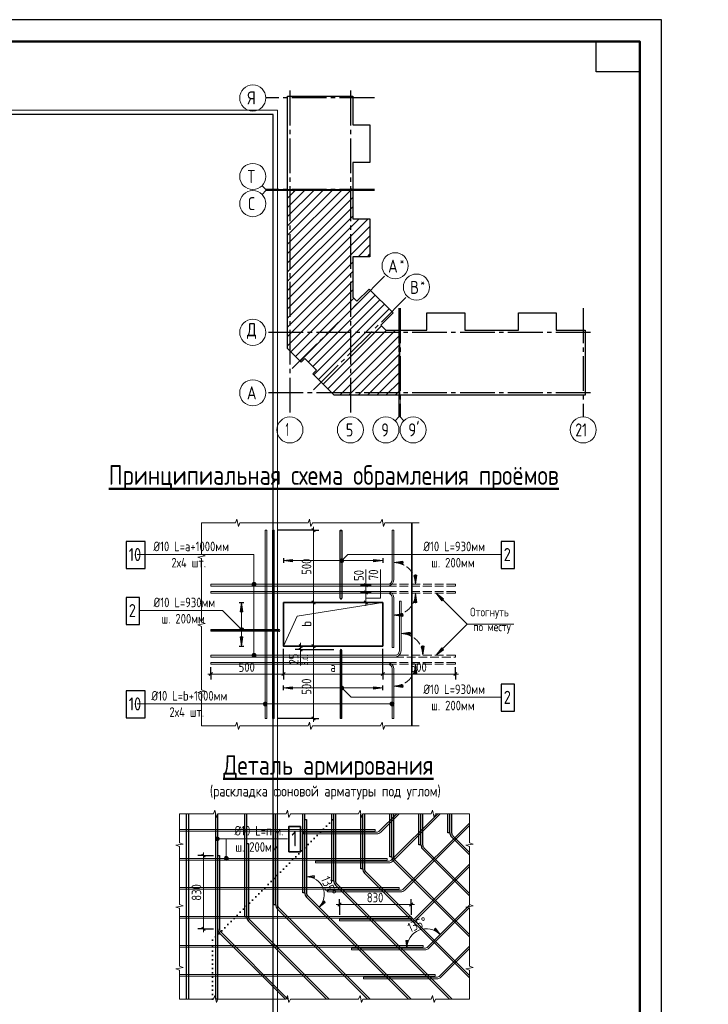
# Model space of a CAD drawing. Header units: millimetres. Extents: x 0 to 43617, y 0 to 59400.
# Tile 29 of 29: x 27255 to 43074, y 36763 to 59400. Entities that reach past the tile are written whole.
import ezdxf

# ---------------------------------------------------------------- set-up
doc = ezdxf.new("R2010")
doc.units = ezdxf.units.MM
for name, pattern in [('______2', [270, 200, -70]), ('______5', [1100, 800, -100, 100, -100]), ('______9', [100, 0, -100])]:
    doc.linetypes.add(name, pattern=pattern)
for name, color, linetype, lineweight in [('Standard', 7, 'Continuous', 25), ('Арм.стержн.ниж.зоны 2й ряд', 7, '______2', 25), ('ЖБ Перекрытие средний уровень', 7, 'Continuous', 50), ('Оси', 40, '______5', 18), ('Размерная линия_ общее', 7, 'Continuous', 13), ('Текст_ общее', 7, 'Continuous', 25), ('Фоновоя арматура Х1', 7, 'Continuous', 25)]:
    doc.layers.add(name, color=color, linetype=linetype, lineweight=lineweight)
doc.styles.add('GOST 2.304-81', font='txt')
doc.styles.add('ISOCPEUR', font='txt')

msp = doc.modelspace()

# ---------------------------------------------------------------- hatches: boundary and pattern name
at = {"layer": 'Standard', "linetype": 'Continuous', "lineweight": 13, "transparency": 33554687}
for points in [[(33524, 46993), (33314, 46963), (33524, 46933)], [(34687, 46931), (34623, 46995), (34612, 46975)], [(34687, 46931), (34612, 46975), (34666, 46920)], [(34666, 46920), (34612, 46975), (34612, 46952)], [(34666, 46920), (34612, 46952), (34644, 46920)], [(34644, 46920), (34612, 46952), (34623, 46931)], [(34698, 46952), (34644, 47007), (34623, 46995)], [(34698, 46952), (34623, 46995), (34687, 46931)], [(34698, 46975), (34666, 47007), (34644, 47007)], [(34698, 46975), (34644, 47007), (34698, 46952)], [(34666, 47007), (34698, 46975), (34687, 46995)], [(36059, 46950), (35849, 46920), (36059, 46890)], [(36379, 46003), (36349, 46213), (36319, 46003)], [(36992, 46086), (36822, 46213), (36950, 46043)], [(32307, 45391), (32339, 45423), (32319, 45412)], [(32339, 45423), (32307, 45391), (32307, 45368)], [(32339, 45423), (32307, 45368), (32362, 45423)], [(32362, 45423), (32307, 45368), (32319, 45348)], [(32362, 45423), (32319, 45348), (32383, 45412)], [(32383, 45412), (32319, 45348), (32339, 45337)], [(32383, 45412), (32339, 45337), (32394, 45391)], [(32394, 45391), (32339, 45337), (32362, 45337)], [(32394, 45391), (32362, 45337), (32394, 45368)], [(32394, 45368), (32362, 45337), (32383, 45348)], [(36226, 45317), (36016, 45287), (36226, 45257)], [(32321, 45210), (32351, 45000), (32381, 45210)], [(36950, 44956), (36822, 44787), (36992, 44914)], [(36379, 44370), (36349, 44580), (36319, 44370)], [(33524, 44066), (33314, 44036), (33524, 44006)], [(34623, 44005), (34666, 44080), (34612, 44025)], [(34612, 44025), (34666, 44080), (34644, 44080)], [(34612, 44025), (34644, 44080), (34612, 44048)], [(34612, 44048), (34644, 44080), (34623, 44068)], [(34623, 44005), (34687, 44068), (34666, 44080)], [(34644, 43993), (34687, 44068), (34623, 44005)], [(34644, 43993), (34698, 44048), (34687, 44068)], [(34666, 43993), (34698, 44048), (34644, 43993)], [(34666, 43993), (34698, 44025), (34698, 44048)], [(34698, 44025), (34666, 43993), (34687, 44005)]]:
    msp.add_hatch(color=7, dxfattribs=at).paths.add_polyline_path(points)
for points in [[(35386, 46993), (35596, 46963), (35386, 46933)], [(36379, 46630), (36349, 46420), (36319, 46630)], [(32321, 45790), (32351, 46000), (32381, 45790)], [(36059, 45683), (35849, 45713), (36059, 45743)], [(36546, 44997), (36516, 44787), (36486, 44997)], [(35386, 44066), (35596, 44036), (35386, 44006)], [(36059, 44050), (35849, 44080), (36059, 44110)]]:
    msp.add_hatch(color=7, dxfattribs=at).paths.add_polyline_path(points, flags=16)
at = {"layer": 'Текст_ общее', "linetype": 'Continuous', "lineweight": 13, "transparency": 33554687}
for points in [[(32590, 46420), (32680, 46420), (32674, 46442)], [(32590, 46420), (32674, 46442), (32596, 46442)], [(32596, 46397), (32680, 46420), (32590, 46420)], [(32596, 46442), (32674, 46442), (32658, 46459)], [(32596, 46442), (32658, 46459), (32613, 46459)], [(32596, 46397), (32674, 46397), (32680, 46420)], [(32613, 46459), (32658, 46459), (32635, 46465)], [(32613, 46381), (32674, 46397), (32596, 46397)], [(32613, 46381), (32658, 46381), (32674, 46397)], [(32658, 46381), (32613, 46381), (32635, 46375)], [(32596, 44809), (32674, 44809), (32658, 44825)], [(32596, 44809), (32658, 44825), (32613, 44825)], [(32613, 44825), (32658, 44825), (32635, 44832)], [(32590, 44787), (32680, 44787), (32674, 44809)], [(32590, 44787), (32674, 44809), (32596, 44809)], [(32596, 44764), (32680, 44787), (32590, 44787)], [(32596, 44764), (32674, 44764), (32680, 44787)], [(32613, 44748), (32674, 44764), (32596, 44764)], [(32613, 44748), (32658, 44748), (32674, 44764)], [(32658, 44748), (32613, 44748), (32635, 44742)], [(32855, 43648), (32855, 43693), (32849, 43670)], [(32872, 43632), (32872, 43709), (32855, 43693)], [(32872, 43632), (32855, 43693), (32855, 43648)], [(32894, 43625), (32894, 43715), (32872, 43709)], [(32894, 43625), (32872, 43709), (32872, 43632)], [(32917, 43632), (32917, 43709), (32894, 43715)], [(32917, 43632), (32894, 43715), (32894, 43625)], [(32933, 43648), (32933, 43693), (32917, 43709)], [(32933, 43648), (32917, 43709), (32917, 43632)], [(32933, 43693), (32933, 43648), (32939, 43670)], [(35770, 43648), (35770, 43693), (35764, 43670)], [(35787, 43632), (35787, 43709), (35770, 43693)], [(35787, 43632), (35770, 43693), (35770, 43648)], [(35809, 43625), (35809, 43715), (35787, 43709)], [(35809, 43625), (35787, 43709), (35787, 43632)], [(35832, 43632), (35832, 43709), (35809, 43715)], [(35832, 43632), (35809, 43715), (35809, 43625)], [(35848, 43648), (35848, 43693), (35832, 43709)], [(35848, 43648), (35832, 43709), (35832, 43632)], [(35848, 43693), (35848, 43648), (35854, 43670)], [(31758, 40546), (31758, 40591), (31752, 40568)], [(31758, 40591), (31774, 40530), (31774, 40607)], [(31758, 40591), (31758, 40546), (31774, 40530)], [(31774, 40607), (31797, 40523), (31797, 40613)], [(31774, 40607), (31774, 40530), (31797, 40523)], [(31797, 40613), (31797, 40523), (31819, 40530)], [(31797, 40613), (31819, 40530), (31819, 40607)], [(31819, 40607), (31819, 40530), (31836, 40546)], [(31819, 40607), (31836, 40546), (31836, 40591)], [(31836, 40591), (31836, 40546), (31842, 40568)], [(31955, 40117), (32045, 40117), (32039, 40139)], [(31955, 40117), (32039, 40139), (31962, 40139)], [(31962, 40094), (32045, 40117), (31955, 40117)], [(31962, 40139), (32039, 40139), (32023, 40156)], [(31962, 40139), (32023, 40156), (31978, 40156)], [(31962, 40094), (32039, 40094), (32045, 40117)], [(31978, 40078), (32039, 40094), (31962, 40094)], [(31978, 40156), (32023, 40156), (32000, 40162)], [(31978, 40078), (32023, 40078), (32039, 40094)], [(32023, 40078), (31978, 40078), (32000, 40072)]]:
    msp.add_hatch(color=7, dxfattribs=at).paths.add_polyline_path(points)

# ---------------------------------------------------------------- linework, layer by layer
at = {"layer": 'Standard', "color": 7, "linetype": 'Continuous', "lineweight": 13, "transparency": 33554687}
for p, q in [((32909, 55496), (32821, 55584)), ((32909, 55471), (32821, 55383)), ((32909, 55496), (33409, 55496)), ((32909, 55471), (33409, 55471)), ((35967, 50269), (35967, 50769)), ((35992, 50269), (35992, 50769)), ((35967, 50269), (35879, 50181)), ((35992, 50269), (36080, 50181)), ((31429, 47833), (31429, 47833)), ((32213, 47833), (31429, 47833)), ((31429, 47833), (31429, 47102)), ((31429, 47833), (31429, 47833)), ((32246, 47917), (32213, 47833)), ((32279, 47750), (32246, 47917)), ((32313, 47833), (32279, 47750)), ((33096, 47833), (32313, 47833)), ((33879, 47833), (33096, 47833)), ((33913, 47917), (33879, 47833)), ((33946, 47750), (33913, 47917)), ((33979, 47833), (33946, 47750)), ((34763, 47833), (33979, 47833)), ((35546, 47833), (34763, 47833)), ((35579, 47917), (35546, 47833)), ((35613, 47750), (35579, 47917)), ((35646, 47833), (35613, 47750)), ((36429, 47833), (35646, 47833)), ((31429, 47102), (31513, 47071)), ((31513, 47071), (31346, 47040)), ((31346, 47040), (31429, 47009)), ((31429, 47009), (31429, 46278)), ((34623, 46995), (34623, 46995)), ((34623, 46931), (34623, 46931)), ((34687, 46995), (34687, 46995)), ((34687, 46931), (34687, 46931)), ((35206, 46400), (35206, 46760)), ((31429, 46278), (31429, 45547)), ((36822, 46213), (36822, 46213)), ((36822, 46213), (36822, 46213)), ((36822, 46213), (36822, 46213)), ((36822, 46213), (36950, 46043)), ((36992, 46086), (36822, 46213)), ((36950, 46043), (36992, 46086)), ((36971, 46065), (36982, 46054)), ((31513, 45515), (31346, 45484)), ((31429, 45547), (31513, 45515)), ((31346, 45484), (31429, 45453)), ((31429, 45453), (31429, 44722)), ((32319, 45412), (32319, 45412)), ((32319, 45348), (32319, 45348)), ((32383, 45412), (32383, 45412)), ((32383, 45348), (32383, 45348)), ((33708, 44907), (33708, 44553)), ((36950, 44956), (36822, 44787)), ((36822, 44787), (36992, 44914)), ((36992, 44914), (36950, 44956)), ((36971, 44935), (36982, 44946)), ((31429, 44722), (31429, 43991)), ((36822, 44787), (36822, 44787)), ((36822, 44787), (36822, 44787)), ((36822, 44787), (36822, 44787)), ((31513, 43960), (31346, 43929)), ((31346, 43929), (31429, 43898)), ((31429, 43991), (31513, 43960)), ((34623, 44068), (34623, 44068)), ((34623, 44005), (34623, 44005)), ((34687, 44068), (34687, 44068)), ((34687, 44005), (34687, 44005)), ((31429, 43898), (31429, 43167)), ((32213, 43167), (32246, 43250)), ((32246, 43250), (32279, 43083)), ((33879, 43167), (33913, 43250)), ((33913, 43250), (33946, 43083)), ((35546, 43167), (35579, 43250)), ((35579, 43250), (35613, 43083)), ((31429, 43167), (31429, 43167)), ((31429, 43167), (32213, 43167)), ((32279, 43083), (32313, 43167)), ((32313, 43167), (33096, 43167)), ((33096, 43167), (33879, 43167)), ((33946, 43083), (33979, 43167)), ((33979, 43167), (34763, 43167)), ((34763, 43167), (35546, 43167)), ((35613, 43083), (35646, 43167)), ((35646, 43167), (36429, 43167)), ((36429, 43167), (36429, 43167)), ((31740, 41226), (31707, 41142)), ((31773, 41059), (31740, 41226)), ((33407, 41226), (33373, 41142)), ((33440, 41059), (33407, 41226)), ((35073, 41226), (35040, 41142)), ((35107, 41059), (35073, 41226)), ((36740, 41226), (36707, 41142)), ((36773, 41059), (36740, 41226)), ((30923, 41142), (30923, 40475)), ((30923, 41142), (30923, 41142)), ((31707, 41142), (30923, 41142)), ((31807, 41142), (31773, 41059)), ((32590, 41142), (31807, 41142)), ((33373, 41142), (32590, 41142)), ((33473, 41142), (33440, 41059)), ((34257, 41142), (33473, 41142)), ((35040, 41142), (34257, 41142)), ((35140, 41142), (35107, 41059)), ((35923, 41142), (35140, 41142)), ((36707, 41142), (35923, 41142)), ((36807, 41142), (36773, 41059)), ((37590, 41142), (36807, 41142)), ((37590, 40475), (37590, 41142)), ((37590, 41142), (37590, 41142)), ((31007, 40447), (30840, 40419)), ((30840, 40419), (30923, 40390)), ((30923, 40475), (31007, 40447)), ((30923, 40390), (30923, 39723)), ((37507, 40419), (37673, 40447)), ((37590, 40390), (37507, 40419)), ((37673, 40447), (37590, 40475)), ((37590, 39723), (37590, 40390)), ((31475, 40182), (31475, 40257)), ((30923, 39723), (30923, 39056)), ((33844, 39696), (33844, 39821)), ((34019, 39721), (33844, 39696)), ((33844, 39696), (34019, 39671)), ((33844, 39696), (34031, 39696)), ((33844, 39696), (33844, 39696)), ((33844, 39696), (33844, 39696)), ((33844, 39696), (33844, 39571)), ((34019, 39671), (34019, 39721)), ((37590, 39056), (37590, 39723)), ((31007, 39028), (30840, 39000)), ((30840, 39000), (30923, 38971)), ((30923, 39056), (31007, 39028)), ((30923, 38971), (30923, 38304)), ((34133, 38998), (34045, 39086)), ((34133, 38998), (34239, 39139)), ((34133, 38998), (34266, 39131)), ((34275, 39104), (34133, 38998)), ((34133, 38998), (34133, 38998)), ((34133, 38998), (34133, 38998)), ((34133, 38998), (34222, 38910)), ((34239, 39139), (34275, 39104)), ((34599, 39057), (34524, 39057)), ((34599, 39057), (36250, 39057)), ((36250, 39057), (36325, 39057)), ((37507, 39000), (37673, 39028)), ((37590, 38971), (37507, 39000)), ((37673, 39028), (37590, 39056)), ((37590, 38304), (37590, 38971)), ((31475, 38500), (31475, 38425)), ((36809, 38512), (36773, 38476)), ((36915, 38370), (36782, 38503)), ((36915, 38370), (36809, 38512)), ((30923, 38304), (30923, 37637)), ((36773, 38476), (36915, 38370)), ((36915, 38370), (36827, 38282)), ((36915, 38370), (37003, 38459)), ((36915, 38370), (36915, 38370)), ((36915, 38370), (36915, 38370)), ((37590, 37637), (37590, 38304)), ((36150, 38053), (36025, 38053)), ((36150, 38053), (36125, 38228)), ((36125, 38228), (36175, 38228)), ((36150, 38053), (36150, 38241)), ((36175, 38228), (36150, 38053)), ((36150, 38053), (36150, 38053)), ((36150, 38053), (36150, 38053)), ((36150, 38053), (36275, 38053)), ((31007, 37609), (30840, 37580)), ((30840, 37580), (30923, 37552)), ((30923, 37637), (31007, 37609)), ((37507, 37580), (37673, 37609)), ((37590, 37552), (37507, 37580)), ((37673, 37609), (37590, 37637)), ((30923, 37552), (30923, 36885)), ((37590, 36885), (37590, 37552)), ((31707, 36885), (31740, 36968)), ((31740, 36968), (31773, 36802)), ((33373, 36885), (33407, 36968)), ((33407, 36968), (33440, 36802)), ((35040, 36885), (35073, 36968)), ((35073, 36968), (35107, 36802)), ((36707, 36885), (36740, 36968)), ((36740, 36968), (36773, 36802)), ((30923, 36885), (30923, 36885)), ((30923, 36885), (31707, 36885)), ((31773, 36802), (31807, 36885)), ((31807, 36885), (32590, 36885)), ((32590, 36885), (33373, 36885)), ((33440, 36802), (33473, 36885)), ((33473, 36885), (34257, 36885)), ((34257, 36885), (35040, 36885)), ((35107, 36802), (35140, 36885)), ((35140, 36885), (35923, 36885)), ((35923, 36885), (36707, 36885)), ((36773, 36802), (36807, 36885)), ((36807, 36885), (37590, 36885)), ((37590, 36885), (37590, 36885)), ((37590, 36885), (37590, 36885))]:
    msp.add_line(p, q, dxfattribs=at)
at = {"layer": 'Standard', "color": 7, "linetype": 'Continuous', "lineweight": 35, "transparency": 33554687}
for p, q in [((33409, 54238), (34652, 55481)), ((33409, 54662), (34228, 55481)), ((33409, 55086), (33804, 55481)), ((33409, 54025), (34865, 55481)), ((33409, 54450), (34440, 55481)), ((33409, 54874), (34016, 55481)), ((33409, 55298), (33592, 55481)), ((33409, 53813), (34905, 55309)), ((33409, 53601), (34905, 55097)), ((33409, 53389), (34905, 54885)), ((33409, 52965), (35262, 54818)), ((33409, 53177), (35050, 54818)), ((33409, 52753), (35302, 54646)), ((33409, 52541), (35302, 54434)), ((35031, 53950), (35302, 54221)), ((35243, 53950), (35302, 54009)), ((33409, 52328), (34905, 53824)), ((33409, 52116), (34905, 53612)), ((33409, 51904), (34905, 53400)), ((33482, 51766), (34905, 53188)), ((33589, 51659), (34929, 53000)), ((33695, 51553), (35316, 53175)), ((33886, 51532), (35422, 53069)), ((33992, 51426), (35528, 52963)), ((34013, 51235), (35634, 52857)), ((34119, 51129), (35740, 52751)), ((34225, 51023), (35566, 52364)), ((34331, 50917), (35679, 52265)), ((34437, 50811), (35891, 52265)), ((34607, 50769), (35977, 52139)), ((34819, 50769), (35977, 51927)), ((35032, 50769), (35977, 51714)), ((35244, 50769), (35977, 51502)), ((35456, 50769), (35977, 51290)), ((35668, 50769), (35977, 51078)), ((35880, 50769), (35977, 50866))]:
    msp.add_line(p, q, dxfattribs=at)
at = {"layer": 'Standard', "color": 251, "linetype": 'Continuous', "lineweight": 13, "true_color": 0x494949, "transparency": 33554687}
for p, q in [((33524, 46993), (33314, 46963)), ((35596, 46963), (33314, 46963)), ((33314, 46963), (33314, 46963)), ((33314, 46963), (33314, 46963)), ((33314, 46963), (33314, 46963)), ((33314, 46963), (33524, 46933)), ((33524, 46933), (33524, 46993)), ((33524, 46963), (33539, 46963)), ((35386, 46963), (35371, 46963)), ((35386, 46933), (35386, 46993)), ((35386, 46993), (35596, 46963)), ((35596, 46963), (35386, 46933)), ((35596, 46963), (35596, 46963)), ((35596, 46963), (35596, 46963)), ((35596, 46963), (35596, 46963)), ((36059, 46950), (35849, 46920)), ((35849, 46920), (35849, 46920)), ((35849, 46920), (35849, 46920)), ((35849, 46920), (35849, 46920)), ((35849, 46920), (36059, 46890)), ((36059, 46890), (36059, 46950)), ((36059, 46920), (36074, 46920)), ((36349, 46630), (36349, 46645)), ((36349, 46420), (36319, 46630)), ((36319, 46630), (36379, 46630)), ((36379, 46630), (36349, 46420)), ((36349, 46420), (36349, 46420)), ((36349, 46420), (36349, 46420)), ((36349, 46420), (36349, 46420)), ((36349, 46213), (36319, 46003)), ((36349, 46213), (36349, 46213)), ((36349, 46213), (36349, 46213)), ((36349, 46213), (36349, 46213)), ((36379, 46003), (36349, 46213)), ((32321, 45790), (32351, 46000)), ((32351, 46000), (32351, 45000)), ((32351, 46000), (32351, 46000)), ((32351, 46000), (32351, 46000)), ((32351, 46000), (32351, 46000)), ((32351, 46000), (32381, 45790)), ((36319, 46003), (36379, 46003)), ((36349, 46003), (36349, 45988)), ((32381, 45790), (32321, 45790)), ((32351, 45790), (32351, 45775)), ((35849, 45713), (36059, 45743)), ((36059, 45743), (36059, 45683)), ((35849, 45713), (35849, 45713)), ((35849, 45713), (35849, 45713)), ((35849, 45713), (35849, 45713)), ((36059, 45683), (35849, 45713)), ((36059, 45713), (36074, 45713)), ((36226, 45317), (36016, 45287)), ((36016, 45287), (36016, 45287)), ((36016, 45287), (36016, 45287)), ((36016, 45287), (36016, 45287)), ((36016, 45287), (36226, 45257)), ((36226, 45257), (36226, 45317)), ((36226, 45287), (36241, 45287)), ((32381, 45210), (32321, 45210)), ((32321, 45210), (32351, 45000)), ((32351, 45210), (32351, 45225)), ((32351, 45000), (32381, 45210)), ((32351, 45000), (32351, 45000)), ((32351, 45000), (32351, 45000)), ((32351, 45000), (32351, 45000)), ((36516, 44787), (36486, 44997)), ((36486, 44997), (36546, 44997)), ((36516, 44997), (36516, 45012)), ((36546, 44997), (36516, 44787)), ((36516, 44787), (36516, 44787)), ((36516, 44787), (36516, 44787)), ((36516, 44787), (36516, 44787)), ((36349, 44580), (36319, 44370)), ((36319, 44370), (36379, 44370)), ((36349, 44580), (36349, 44580)), ((36349, 44580), (36349, 44580)), ((36349, 44580), (36349, 44580)), ((36379, 44370), (36349, 44580)), ((36349, 44370), (36349, 44355)), ((33524, 44066), (33314, 44036)), ((35596, 44036), (33314, 44036)), ((33314, 44036), (33314, 44036)), ((33314, 44036), (33314, 44036)), ((33314, 44036), (33314, 44036)), ((33314, 44036), (33524, 44006)), ((33524, 44006), (33524, 44066)), ((33524, 44036), (33539, 44036)), ((35386, 44036), (35371, 44036)), ((35386, 44006), (35386, 44066)), ((35386, 44066), (35596, 44036)), ((35596, 44036), (35386, 44006)), ((35596, 44036), (35596, 44036)), ((35596, 44036), (35596, 44036)), ((35596, 44036), (35596, 44036)), ((35849, 44080), (36059, 44110)), ((35849, 44080), (35849, 44080)), ((35849, 44080), (35849, 44080)), ((35849, 44080), (35849, 44080)), ((36059, 44050), (35849, 44080)), ((36059, 44110), (36059, 44050)), ((36059, 44080), (36074, 44080))]:
    msp.add_line(p, q, dxfattribs=at)
at = {"layer": 'Standard', "color": 7, "linetype": '______2', "lineweight": 13, "transparency": 33554687}
for p, q in [((37263, 46420), (35709, 46420)), ((37263, 46380), (37263, 46420)), ((35709, 46380), (37263, 46380)), ((35709, 46253), (37263, 46253)), ((37263, 46213), (35709, 46213)), ((37263, 46253), (37263, 46213)), ((35709, 44620), (37263, 44620)), ((37263, 44787), (35876, 44787)), ((35876, 44747), (37263, 44747)), ((37263, 44747), (37263, 44787)), ((37263, 44620), (37263, 44580)), ((37263, 44580), (35709, 44580))]:
    msp.add_line(p, q, dxfattribs=at)
at = {"layer": 'Standard', "color": 7, "linetype": 'Continuous', "lineweight": 25, "transparency": 33554687}
for p, q in [((31090, 36885), (31090, 41142)), ((31130, 41142), (31130, 36885)), ((31757, 36885), (31757, 41142)), ((31797, 41142), (31797, 36885)), ((34471, 39605), (34471, 41142)), ((34511, 41142), (34511, 39605)), ((35137, 39881), (35137, 41142)), ((35177, 41142), (35177, 39881)), ((35804, 40157), (35804, 41142)), ((35844, 41142), (35844, 40157)), ((36471, 40433), (36471, 41142)), ((36511, 41142), (36511, 40433)), ((37137, 40709), (37137, 41142)), ((37177, 41142), (37177, 40709)), ((37178, 40610), (37590, 40199)), ((37590, 40255), (37207, 40639)), ((36512, 40334), (37590, 39256)), ((37590, 39312), (36540, 40363)), ((31438, 40219), (31513, 40144)), ((37590, 38370), (35873, 40086)), ((35845, 40058), (37590, 38313)), ((35178, 39782), (37590, 37370)), ((37590, 37427), (35207, 39810)), ((34512, 39506), (37132, 36885)), ((37189, 36885), (34540, 39534)), ((33845, 39230), (36190, 36885)), ((36246, 36885), (33873, 39258)), ((33178, 38954), (35247, 36885)), ((35303, 36885), (33207, 38982)), ((34562, 39019), (34637, 39094)), ((36212, 39019), (36287, 39094)), ((31438, 38538), (31513, 38463)), ((32512, 38677), (34304, 36885)), ((34361, 36885), (32540, 38706)), ((31845, 38401), (33361, 36885)), ((33418, 36885), (31873, 38430)), ((31797, 36885), (31757, 36885))]:
    msp.add_line(p, q, dxfattribs=at)
at = {"layer": 'Standard', "color": 7, "linetype": '______9', "lineweight": 35, "transparency": 33554687}
for p, q in [((31685, 38241), (34586, 41142)), ((31685, 36885), (31685, 38241))]:
    msp.add_line(p, q, dxfattribs=at)
at = {"layer": 'Standard', "color": 7, "linetype": 'Continuous', "lineweight": 18, "transparency": 33554687}
for p, q in [((35916, 41142), (35523, 40749)), ((35551, 40721), (35972, 41142)), ((36859, 41142), (35799, 40083)), ((35827, 40054), (36915, 41142)), ((37590, 40931), (36075, 39416)), ((36103, 39388), (37590, 40875)), ((37590, 39988), (36351, 38749)), ((36379, 38721), (37590, 39932)), ((37590, 39046), (36627, 38083)), ((36655, 38054), (37590, 38989)), ((37590, 38103), (36903, 37416)), ((36932, 37388), (37590, 38046))]:
    msp.add_line(p, q, dxfattribs=at)
at = {"layer": 'Standard', "color": 251, "linetype": 'Continuous', "lineweight": -3, "true_color": 0x656565, "transparency": 33554687}
for p, q in [((31475, 40182), (31350, 40182)), ((31475, 40182), (31600, 40182)), ((31475, 40182), (31704, 40182)), ((34599, 39057), (34599, 39182)), ((36250, 39057), (36250, 39182)), ((34599, 39057), (34599, 38932)), ((34599, 39057), (34599, 38820)), ((36250, 39057), (36250, 38932)), ((36250, 39057), (36250, 38820)), ((31475, 38500), (31350, 38500)), ((31475, 38500), (31600, 38500)), ((31475, 38500), (31704, 38500))]:
    msp.add_line(p, q, dxfattribs=at)
at = {"layer": 'Standard', "color": 7, "linetype": 'Continuous', "lineweight": 13, "transparency": 33554687}
msp.add_lwpolyline([(0, 0), (42000, 0), (42000, 59400), (0, 59400), (0, 0)], close=True, dxfattribs=at)
for points in [[(42000, 59400), (0, 59400), (0, 0), (42000, 0), (42000, 59400)], [(42000, 59400), (0, 59400), (0, 0), (42000, 0), (42000, 59400)], [(7674, 10380), (33074, 10380), (33074, 57220), (7674, 57220), (7674, 10380)], [(32934, 47667), (32934, 43333), (32894, 43333), (32894, 47667), (32934, 47667)], [(33101, 47667), (33101, 43333), (33061, 43333), (33061, 47667), (33101, 47667)], [(34655, 47660), (34615, 47660), (34615, 47667), (34655, 47667), (34655, 47660)], [(35809, 46520), (35809, 47667), (35849, 47667), (35849, 46520)], [(38300, 47104), (34795, 47104), (34655, 46963)], [(35540, 46760), (35540, 46100), (35206, 46100)], [(35709, 46420), (31648, 46420), (31648, 46380), (35709, 46380)], [(35709, 46213), (31648, 46213), (31648, 46253), (35709, 46253)], [(38609, 45500), (37536, 45500), (36822, 46213)], [(33314, 45000), (33628, 45686), (35596, 46000)], [(35809, 46113), (35809, 44967), (35849, 44967), (35849, 46113)], [(35976, 44887), (35976, 46033), (36016, 46033), (36016, 44887)], [(30025, 45816), (31915, 45816), (32351, 45380)], [(38609, 45500), (37536, 45500), (36822, 44787)], [(31654, 45380), (31654, 45340), (31648, 45340), (31648, 45380), (31654, 45380)], [(35876, 44787), (31648, 44787), (31648, 44747), (35876, 44747)], [(35709, 44580), (31648, 44580), (31648, 44620), (35709, 44620)], [(35809, 44480), (35809, 43333), (35849, 43333), (35849, 44480)], [(38300, 43821), (34871, 43821), (34655, 44036)], [(34655, 43340), (34615, 43340), (34615, 43333), (34655, 43333), (34655, 43340)], [(31475, 40182), (31475, 39111), (31475, 39111), (31475, 38500)]]:
    msp.add_lwpolyline(points, dxfattribs=at)
at = {"layer": 'Standard', "color": 7, "linetype": 'Continuous', "lineweight": 25, "transparency": 33554687}
for points in [[(42000, 59400), (0, 59400), (0, 0), (42000, 0), (42000, 59400)], [(33409, 55486), (33409, 57643), (34905, 57643), (34905, 56982), (35302, 56982), (35302, 56114), (34905, 56114), (34905, 55486), (34887, 55486), (34887, 55506), (34872, 55506), (34872, 55486), (33409, 55486)], [(7394, 10100), (33074, 10100), (33074, 57220), (7394, 57220), (7394, 10100)], [(33409, 52026), (33409, 55481), (33547, 55481), (33547, 55461), (33562, 55461), (33562, 55481), (34905, 55481), (34905, 54818), (35302, 54818), (35302, 53950), (34905, 53950), (34905, 53024), (35003, 52926), (35284, 53207), (35833, 52658), (35552, 52377), (35664, 52265), (35977, 52265), (35977, 50769), (34479, 50769), (33991, 51257), (34076, 51342), (33808, 51610), (33723, 51525), (33409, 51839), (33409, 52026)], [(35982, 50769), (35982, 52232), (36002, 52232), (36002, 52247), (35982, 52247), (35982, 52265), (36610, 52265), (36610, 52662), (37478, 52662), (37478, 52265), (38096, 52265), (38714, 52265), (38714, 52662), (39582, 52662), (39582, 52265), (40243, 52265), (40243, 50769), (38096, 50769), (35982, 50769)], [(34615, 46103), (34615, 47660), (34655, 47660), (34655, 46103)], [(33211, 45340), (31654, 45340), (31654, 45380), (33211, 45380)], [(34615, 44897), (34615, 43340), (34655, 43340), (34655, 44897)], [(32463, 41142), (32463, 38776), (32423, 38776), (32423, 41142)], [(33130, 41142), (33130, 39053), (33090, 39053), (33090, 41142)], [(33797, 41142), (33797, 39329), (33757, 39329), (33757, 41142)], [(33804, 39329), (33804, 41010), (33844, 41010), (33844, 39329)], [(34463, 41142), (34463, 39605), (34423, 39605), (34423, 41142)], [(35130, 41142), (35130, 39881), (35090, 39881), (35090, 41142)], [(35797, 41142), (35797, 40157), (35757, 40157), (35757, 41142)], [(36463, 41142), (36463, 40433), (36423, 40433), (36423, 41142)], [(37130, 41142), (37130, 40709), (37090, 40709), (37090, 41142)], [(33137, 39053), (33137, 40734), (33177, 40734), (33177, 39053)], [(32471, 38776), (32471, 40458), (32511, 40458), (32511, 38776)], [(31804, 38500), (31804, 40182), (31844, 40182), (31844, 38500)]]:
    msp.add_lwpolyline(points, dxfattribs=at)
at = {"layer": 'Standard', "color": 7, "linetype": 'Continuous', "lineweight": 50, "transparency": 33554687}
msp.add_lwpolyline([(2000, 58900), (41500, 58900), (41500, 500), (2000, 500), (2000, 58900)], close=True, dxfattribs=at)
at = {"layer": 'Standard', "color": 7, "linetype": 'Continuous', "lineweight": 25, "transparency": 33554687}
msp.add_lwpolyline([(41500, 58900), (41500, 58200), (40500, 58200), (40500, 58900), (41500, 58900)], close=True, dxfattribs=at)
at = {"layer": 'Standard', "color": 254, "linetype": 'Continuous', "lineweight": 18, "true_color": 0xc4c4ff, "transparency": 33554687}
msp.add_lwpolyline([(7294, 10000), (33174, 10000), (33174, 57320), (7294, 57320), (7294, 10000)], dxfattribs=at)
at = {"layer": 'Standard', "color": 7, "linetype": 'Continuous', "lineweight": 18, "transparency": 33554687}
for points in [[(30923, 40744), (35421, 40744), (35421, 40784), (30923, 40784)], [(35452, 40680), (33771, 40680), (33771, 40720), (35452, 40720)], [(30923, 40077), (35697, 40077), (35697, 40117), (30923, 40117)], [(35728, 40013), (34047, 40013), (34047, 40053), (35728, 40053)], [(30923, 39410), (35974, 39410), (35974, 39450), (30923, 39450)], [(36004, 39347), (34323, 39347), (34323, 39387), (36004, 39387)], [(30923, 38744), (36250, 38744), (36250, 38784), (30923, 38784)], [(36280, 38680), (34599, 38680), (34599, 38720), (36280, 38720)], [(30923, 38077), (36526, 38077), (36526, 38117), (30923, 38117)], [(36557, 38013), (34875, 38013), (34875, 38053), (36557, 38053)], [(30923, 37410), (36802, 37410), (36802, 37450), (30923, 37450)], [(36833, 37347), (35151, 37347), (35151, 37387), (36833, 37387)]]:
    msp.add_lwpolyline(points, dxfattribs=at)
at = {"layer": 'Standard', "color": 7, "linetype": 'Continuous', "lineweight": 13, "transparency": 33554687}
for centre in [(34655, 46963), (32351, 45380), (34655, 44036)]:
    msp.add_circle(centre, 45, dxfattribs=at)
at = {"layer": 'Standard', "color": 251, "linetype": '______2', "lineweight": 13, "true_color": 0x494949, "transparency": 33554687}
for centre, start, end in [((35849, 46420), 0, 90), ((35849, 46213), 270, 0), ((36016, 44787), 0, 90), ((35849, 44580), 270, 0)]:
    msp.add_arc(centre, 500, start, end, dxfattribs=at)
at = {"layer": 'Standard', "color": 7, "linetype": 'Continuous', "lineweight": 13, "transparency": 33554687}
for centre, radius, start, end in [((35709, 46520), 100, 270, 0), ((35709, 46520), 140, 270, 0), ((35709, 46113), 140, 0, 90), ((35709, 46113), 100, 0, 90), ((35876, 44887), 100, 270, 0), ((35876, 44887), 140, 270, 0), ((35709, 44480), 140, 0, 90), ((35709, 44480), 100, 0, 90), ((33844, 39287), 409, 315, 90), ((36598, 38053), 448, 45, 180)]:
    msp.add_arc(centre, radius, start, end, dxfattribs=at)
at = {"layer": 'Standard', "color": 7, "linetype": 'Continuous', "lineweight": 25, "transparency": 33554687}
for centre, radius, start, end in [((34635, 46103), 20, 180, 0), ((33211, 45360), 20, 270, 90), ((34635, 44897), 20, 0, 180), ((37277, 40709), 140, 180, 225), ((37277, 40709), 100, 180, 225), ((36611, 40433), 140, 180, 225), ((36611, 40433), 100, 180, 225), ((35944, 40157), 140, 180, 225), ((35944, 40157), 100, 180, 225), ((35277, 39881), 140, 180, 225), ((35277, 39881), 100, 180, 225), ((34611, 39605), 140, 180, 225), ((34611, 39605), 100, 180, 225), ((33944, 39329), 140, 180, 225), ((33944, 39329), 100, 180, 225), ((33277, 39053), 140, 180, 225), ((33277, 39053), 100, 180, 225), ((32611, 38776), 140, 180, 225), ((32611, 38776), 100, 180, 225), ((31944, 38500), 140, 180, 225), ((31944, 38500), 100, 180, 225)]:
    msp.add_arc(centre, radius, start, end, dxfattribs=at)
at = {"layer": 'Standard', "color": 7, "linetype": 'Continuous', "lineweight": 18, "transparency": 33554687}
for centre, radius in [((35452, 40820), 100), ((35452, 40820), 140), ((35728, 40153), 100), ((35728, 40153), 140), ((36004, 39487), 100), ((36004, 39487), 140), ((36280, 38820), 100), ((36280, 38820), 140), ((36557, 38153), 100), ((36557, 38153), 140), ((36833, 37487), 100), ((36833, 37487), 140)]:
    msp.add_arc(centre, radius, 270, 315, dxfattribs=at)
at = {"layer": 'Арм.стержн.ниж.зоны 2й ряд', "color": 251, "linetype": 'Continuous', "lineweight": 25, "true_color": 0x494949, "transparency": 33554687}
for p, q in [((33314, 47017), (33314, 46910)), ((35596, 47017), (35596, 46910)), ((32297, 46000), (32404, 46000)), ((32297, 45000), (32404, 45000)), ((33314, 43983), (33314, 44090)), ((35596, 43983), (35596, 44090))]:
    msp.add_line(p, q, dxfattribs=at)
at = {"layer": 'ЖБ Перекрытие средний уровень', "color": 7, "linetype": 'Continuous', "lineweight": 35, "transparency": 33554687}
msp.add_line((36263, 43167), (36263, 47833), dxfattribs=at)
msp.add_lwpolyline([(33314, 46000), (35596, 46000), (35596, 45000), (33314, 45000), (33314, 46000)], dxfattribs=at)
at = {"layer": 'Оси', "color": 8, "linetype": '______5', "lineweight": -3, "transparency": 33554687}
for p, q in [((33462, 57770), (33462, 50269)), ((34852, 57770), (34852, 50269)), ((35405, 57600), (32909, 57600)), ((35405, 55496), (32909, 55496)), ((35405, 55471), (32909, 55471)), ((33517, 51381), (35667, 53531)), ((34007, 50891), (36157, 53041)), ((35967, 52765), (35967, 50269)), ((35992, 52765), (35992, 50269)), ((40200, 52765), (40200, 50269)), ((40370, 52212), (32909, 52212)), ((40370, 52212), (32909, 52212)), ((40370, 50822), (32909, 50822))]:
    msp.add_line(p, q, dxfattribs=at)
at = {"layer": 'Оси', "color": 7, "linetype": 'Continuous', "lineweight": 13, "transparency": 33554687}
for centre in [(32609, 57600), (32609, 55796), (32609, 55171), (35879, 53743), (36369, 53253), (32609, 52212), (32609, 52212), (32609, 50822), (33462, 49969), (34852, 49969), (35667, 49969), (36292, 49969), (40200, 49969)]:
    msp.add_circle(centre, 300, dxfattribs=at)
at = {"layer": 'Размерная линия_ общее', "color": 253, "linetype": 'Continuous', "lineweight": -3, "true_color": 0xa0a0a0, "transparency": 33554687}
for p, q in [((34004, 47667), (33168, 47667)), ((34004, 47667), (33879, 47667)), ((34004, 47667), (34129, 47667)), ((35206, 46400), (35081, 46400)), ((35206, 46233), (35081, 46233)), ((35206, 46400), (35331, 46400)), ((35206, 46400), (35206, 46400)), ((35206, 46233), (35331, 46233)), ((35206, 46233), (35212, 46233)), ((34004, 46000), (33879, 46000)), ((34004, 46000), (34129, 46000)), ((35206, 46000), (35081, 46000)), ((35206, 46000), (35331, 46000)), ((35206, 46000), (35212, 46000)), ((33314, 44357), (33314, 44933)), ((33314, 44357), (33314, 44933)), ((34004, 45000), (33381, 45000)), ((33708, 45000), (33583, 45000)), ((33708, 44917), (33583, 44917)), ((33708, 45000), (33642, 45000)), ((33708, 45000), (33833, 45000)), ((33708, 44917), (33833, 44917)), ((34004, 45000), (33879, 45000)), ((34004, 45000), (33879, 45000)), ((34004, 45000), (34129, 45000)), ((34004, 45000), (34004, 45000)), ((34004, 45000), (34129, 45000)), ((35596, 44357), (35596, 44933)), ((35596, 44357), (35596, 44933)), ((31648, 44357), (31648, 44513)), ((31648, 44357), (31648, 44482)), ((33314, 44357), (33314, 44482)), ((33314, 44357), (33314, 44482)), ((35596, 44357), (35596, 44482)), ((35596, 44357), (35596, 44482)), ((37263, 44357), (37263, 44513)), ((37263, 44357), (37263, 44482)), ((31648, 44357), (31648, 44232)), ((33314, 44357), (33314, 44232)), ((33314, 44357), (33314, 44232)), ((35596, 44357), (35596, 44232)), ((35596, 44357), (35596, 44232)), ((37263, 44357), (37263, 44232)), ((34004, 43333), (33168, 43333)), ((34004, 43333), (33879, 43333)), ((34004, 43333), (34129, 43333))]:
    msp.add_line(p, q, dxfattribs=at)
at = {"layer": 'Размерная линия_ общее', "color": 7, "linetype": 'Continuous', "lineweight": 25, "transparency": 33554687}
for p, q in [((34041, 47629), (33966, 47704)), ((35244, 46362), (35169, 46437)), ((35244, 46196), (35169, 46271)), ((34041, 45962), (33966, 46037)), ((35244, 45962), (35169, 46037)), ((33671, 45037), (33746, 44962)), ((33671, 44954), (33746, 44879)), ((34041, 44962), (33966, 45037)), ((33966, 45037), (34041, 44962)), ((31685, 44394), (31610, 44319)), ((33352, 44394), (33277, 44319)), ((33277, 44319), (33352, 44394)), ((35558, 44319), (35633, 44394)), ((35558, 44319), (35633, 44394)), ((37225, 44319), (37300, 44394)), ((33966, 43371), (34041, 43296))]:
    msp.add_line(p, q, dxfattribs=at)
at = {"layer": 'Размерная линия_ общее', "color": 7, "linetype": 'Continuous', "lineweight": 13, "transparency": 33554687}
for p, q in [((34004, 47667), (34004, 47742)), ((34004, 46000), (34004, 47667)), ((35206, 46400), (35206, 46475)), ((35206, 46000), (35206, 46233)), ((35206, 46000), (35206, 45925)), ((33708, 45000), (33708, 45075)), ((34004, 45000), (34004, 45075)), ((33708, 45000), (33708, 44917)), ((33708, 44917), (33708, 44842)), ((34004, 45000), (34004, 44925)), ((31648, 44357), (31573, 44357)), ((33314, 44357), (31648, 44357)), ((33314, 44357), (33239, 44357)), ((33314, 44357), (33389, 44357)), ((33314, 44357), (35596, 44357)), ((35596, 44357), (35521, 44357)), ((35596, 44357), (37263, 44357)), ((35596, 44357), (35671, 44357)), ((37263, 44357), (37338, 44357)), ((34004, 43333), (34004, 43258))]:
    msp.add_line(p, q, dxfattribs=at)
for points in [[(35206, 46233), (35206, 46389), (35206, 46389), (35206, 46400)], [(34004, 45000), (34004, 45403), (34004, 45403), (34004, 46000)], [(34004, 45000), (34004, 43847), (34004, 43847), (34004, 43333)]]:
    msp.add_lwpolyline(points, dxfattribs=at)
at = {"layer": 'Размерная линия_ общее', "color": 253, "linetype": 'Continuous', "lineweight": -3, "true_color": 0xa0a0a0, "transparency": 33554687}
for points in [[(34004, 46000), (33987, 46000), (33987, 46000), (33381, 46000)], [(33708, 44917), (33900, 44917), (33900, 44917), (34475, 44917)]]:
    msp.add_lwpolyline(points, dxfattribs=at)
at = {"layer": 'Текст_ общее', "color": 7, "linetype": 'Continuous', "lineweight": 13, "transparency": 33554687}
for p, q in [((32590, 46420), (32590, 46420)), ((32635, 46465), (32635, 46465)), ((32680, 46420), (32680, 46420)), ((32635, 46375), (32635, 46375)), ((32635, 44832), (32635, 44832)), ((32590, 44787), (32590, 44787)), ((32635, 44742), (32635, 44742)), ((32680, 44787), (32680, 44787)), ((32894, 43715), (32894, 43715)), ((35809, 43715), (35809, 43715)), ((32849, 43670), (32849, 43670)), ((32894, 43625), (32894, 43625)), ((32939, 43670), (32939, 43670)), ((35764, 43670), (35764, 43670)), ((35809, 43625), (35809, 43625)), ((35854, 43670), (35854, 43670)), ((31752, 40568), (31752, 40568)), ((31797, 40613), (31797, 40613)), ((31797, 40568), (33409, 40568)), ((31797, 40523), (31797, 40523)), ((31842, 40568), (31842, 40568)), ((31955, 40117), (31955, 40117)), ((32000, 40162), (32000, 40162)), ((32000, 40072), (32000, 40072)), ((32045, 40117), (32045, 40117))]:
    msp.add_line(p, q, dxfattribs=at)
for points in [[(32635, 46420), (32635, 47104), (29955, 47104)], [(32635, 44787), (32635, 47104), (29955, 47104)], [(32894, 43670), (32635, 43670), (29955, 43670)], [(35809, 43670), (32635, 43670), (29955, 43670)], [(32000, 40117), (32000, 40568), (33409, 40568)]]:
    msp.add_lwpolyline(points, dxfattribs=at)
at = {"layer": 'Текст_ общее', "color": 7, "linetype": 'Continuous', "lineweight": 35, "transparency": 33554687}
msp.add_lwpolyline([(33437, 40266), (33703, 40266), (33703, 40849), (33437, 40849), (33437, 40266)], dxfattribs=at)
at = {"layer": 'Текст_ общее', "color": 7, "linetype": 'Continuous', "lineweight": 13, "transparency": 33554687}
for centre in [(32635, 46420), (32635, 44787), (32894, 43670), (35809, 43670), (31797, 40568), (32000, 40117)]:
    msp.add_circle(centre, 45, dxfattribs=at)
at = {"layer": 'Фоновоя арматура Х1', "color": 7, "linetype": 'Continuous', "lineweight": 25, "transparency": 33554687}
for points in [[(29700, 46784), (30140, 46784), (30140, 47404), (29700, 47404), (29700, 46784)], [(38314, 46784), (38624, 46784), (38624, 47404), (38314, 47404), (38314, 46784)], [(29700, 45496), (30010, 45496), (30010, 46116), (29700, 46116), (29700, 45496)], [(29700, 43350), (30140, 43350), (30140, 43970), (29700, 43970), (29700, 43350)], [(38314, 43501), (38624, 43501), (38624, 44121), (38314, 44121), (38314, 43501)]]:
    msp.add_lwpolyline(points, dxfattribs=at)

# ---------------------------------------------------------------- texts
at = {"layer": 'Standard', "color": 7, "linetype": 'Continuous', "lineweight": 25, "transparency": 33554687, "attachment_point": 7}
for s, insert, char_height, width, style in [('\\W0.75;21', (40020, 49819), 300, 472.29, 'ISOCPEUR'), ('Ø10\\~L=а+1000мм', (30326, 47180), 220, 1831.81, 'GOST 2.304-81'), ('Ø10\\~L=930мм', (36528, 47180), 220, 1488.03, 'GOST 2.304-81'), ('2х4\\~шт.', (30740, 46806), 220, 1000.99, 'GOST 2.304-81'), ('ш.\\~200мм', (36710, 46806), 220, 1125.91, 'GOST 2.304-81'), ('Ø10\\~L=930мм', (30331, 45892), 220, 1488.02, 'GOST 2.304-81'), ('ш.\\~200мм', (30513, 45518), 220, 1125.9, 'GOST 2.304-81'), ('Ø10\\~L=930мм', (36528, 43896), 220, 1488.03, 'GOST 2.304-81'), ('Ø10\\~L=b+1000мм', (30281, 43746), 220, 1831.81, 'GOST 2.304-81'), ('ш.\\~200мм', (36710, 43522), 220, 1125.91, 'GOST 2.304-81'), ('2х4\\~шт.', (30695, 43372), 220, 1000.99, 'GOST 2.304-81'), ('Ø10\\~L=п.м.', (32189, 40644), 220, 1159.84, 'GOST 2.304-81'), ('ш.\\~200мм', (32209, 40270), 220, 1125.9, 'GOST 2.304-81'), ('830', (35229, 39107), 220, 516.38, 'GOST 2.304-81')]:
    msp.add_mtext(s, dxfattribs=dict(at, insert=insert, char_height=char_height, width=width, style=style))
at = {"layer": 'Standard', "color": 7, "linetype": 'Continuous', "lineweight": 18, "transparency": 33554687, "char_height": 200, "attachment_point": 7, "style": 'GOST 2.304-81'}
for s, insert, width in [('Отогнуть', (37602, 45627), 1109.09), ('по\\~месту', (37672, 45287), 1038)]:
    msp.add_mtext(s, dxfattribs=dict(at, insert=insert, width=width))
at = {"layer": 'Standard', "color": 7, "linetype": 'Continuous', "lineweight": 25, "transparency": 33554687, "char_height": 220, "attachment_point": 7, "style": 'GOST 2.304-81'}
for s, insert, width, rotation in [('830', (31425, 39145), 516.39, 90), ('135%%d', (34166, 39646), 540.01, 292.5), ('135%%d', (36225, 38411), 540, 22.5)]:
    msp.add_mtext(s, dxfattribs=dict(at, insert=insert, width=width, rotation=rotation))
at = {"layer": 'Оси', "color": 7, "linetype": 'Continuous', "lineweight": 25, "transparency": 33554687, "attachment_point": 7, "style": 'ISOCPEUR'}
for s, insert, char_height, width in [('\\W0.80;Я', (32489, 57450), 300, 359.84), ('\\W0.80;Т', (32489, 55646), 300, 359.84), ('\\W0.78;С', (32504, 55021), 300, 326.41), ('\\W0.82;А', (35718, 53586), 300, 392.64), ('\\W0.80;*', (35988, 53761), 180, 215.89), ('\\W0.80;*', (36463, 53271), 180, 215.89), ('\\W0.80;В', (36223, 53096), 300, 359.83), ('\\W0.82;Д', (32474, 52062), 300, 392.64), ('\\W0.82;А', (32474, 50672), 300, 392.64), ('\\W0.56;1', (33362, 49829), 300, 233.33), ('\\W0.78;5', (34747, 49819), 300, 326.41), ('\\W0.78;9', (35562, 49819), 300, 326.41), ("\\W0.84;9'", (36180, 49819), 300, 440.65)]:
    msp.add_mtext(s, dxfattribs=dict(at, insert=insert, char_height=char_height, width=width))
at = {"layer": 'Размерная линия_ общее', "color": 7, "linetype": 'Continuous', "lineweight": 25, "transparency": 33554687, "char_height": 220, "attachment_point": 7, "rotation": 90, "style": 'GOST 2.304-81'}
for s, insert, width in [('500', (33954, 46638), 516.4), ('50', (35156, 46497), 375.74), ('70', (35492, 46515), 391.31), ('b', (33954, 45445), 235.09), ('25', (33658, 44576), 375.75), ('500', (33954, 43881), 516.4)]:
    msp.add_mtext(s, dxfattribs=dict(at, insert=insert, width=width))
at = {"layer": 'Размерная линия_ общее', "color": 7, "linetype": 'Continuous', "lineweight": 18, "transparency": 33554687, "insert": (33882, 44554), "char_height": 180, "width": 364.96, "attachment_point": 7, "rotation": 90, "style": 'GOST 2.304-81'}
msp.add_mtext('з.с.', dxfattribs=at)
at = {"layer": 'Размерная линия_ общее', "color": 7, "linetype": 'Continuous', "lineweight": 25, "transparency": 33554687, "char_height": 220, "attachment_point": 7, "style": 'GOST 2.304-81'}
for s, insert, width in [('500', (32285, 44407), 516.4), ('а', (34392, 44407), 235.08), ('500', (36234, 44407), 516.39)]:
    msp.add_mtext(s, dxfattribs=dict(at, insert=insert, width=width))
at = {"layer": 'Текст_ общее', "color": 7, "linetype": 'Continuous', "lineweight": 50, "transparency": 33554687, "attachment_point": 7, "style": 'GOST 2.304-81'}
for s, insert, char_height, width in [('{\\LПринципиальная\\~схема\\~обрамления\\~проёмов}', (29299, 48584), 450, 10170.26), ('{\\L\\~Деталь\\~армирования\\~}', (31699, 41917), 450, 5341.31), ('(раскладка\\~фоновой\\~арматуры\\~под\\~углом)', (31624, 41472), 250, 5401.27)]:
    msp.add_mtext(s, dxfattribs=dict(at, insert=insert, char_height=char_height, width=width))
at = {"layer": 'Текст_ общее', "color": 7, "linetype": 'Continuous', "lineweight": 35, "transparency": 33554687, "insert": (33495, 40394), "char_height": 350, "width": 324.18, "attachment_point": 7, "rotation": 0, "style": 'GOST 2.304-81'}
msp.add_mtext('1', dxfattribs=at)
at = {"layer": 'Фоновоя арматура Х1', "color": 7, "linetype": 'Continuous', "lineweight": 25, "transparency": 33554687, "char_height": 300, "attachment_point": 7, "style": 'GOST 2.304-81'}
for s, insert, width in [('10', (29760, 46954), 469.67), ('2', (38374, 46954), 341.8), ('2', (29760, 45666), 341.8), ('10', (29760, 43520), 469.67), ('2', (38374, 43671), 341.8)]:
    msp.add_mtext(s, dxfattribs=dict(at, insert=insert, width=width))

doc.saveas('drawing.dxf')
